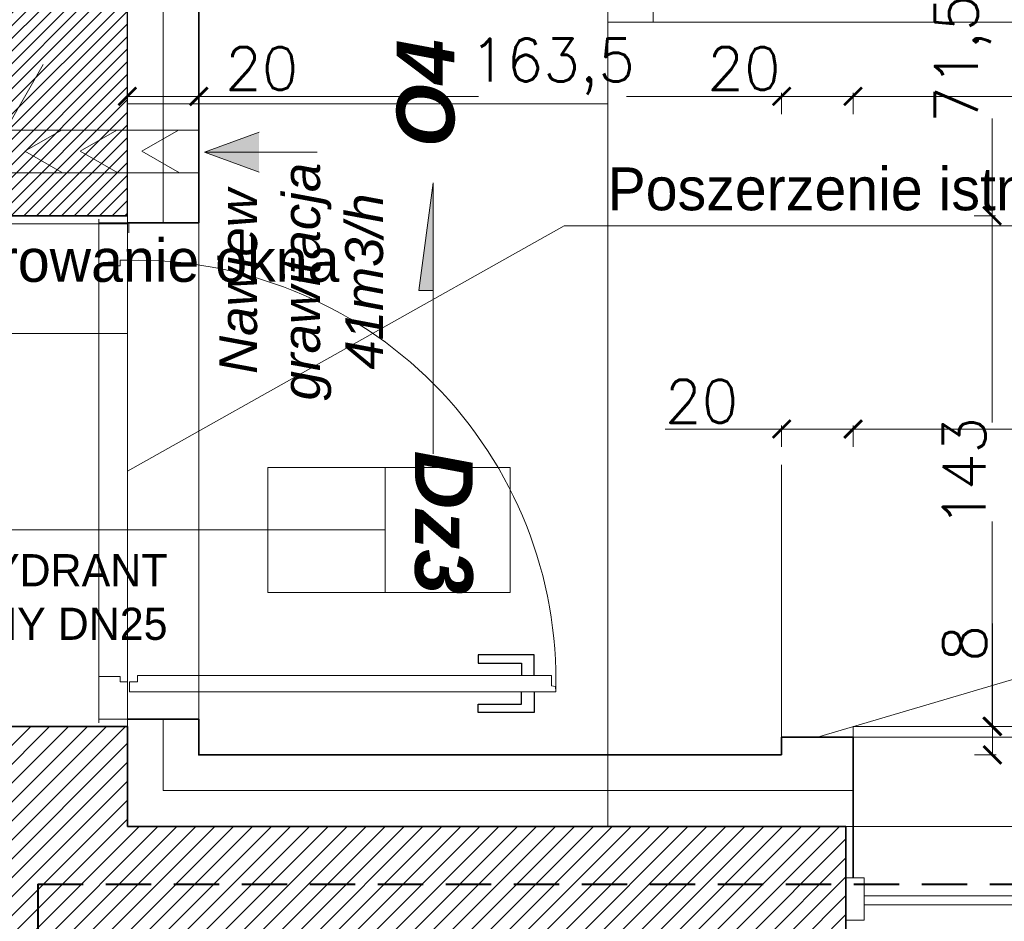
# Model space of a CAD drawing. Header units: millimetres. Extents: x -740 to 33545, y 5178 to 22494.
# Tile 177 of 256: x 9894 to 10170, y 10808 to 11060. Entities that reach past the tile are written whole.
import ezdxf
from ezdxf.lldxf.tags import DXFTag

# ---------------------------------------------------------------- set-up
doc = ezdxf.new("R2010")
doc.units = ezdxf.units.MM
doc.header["$MEASUREMENT"] = 0
doc.linetypes.add('DASHED', pattern=[19.05, 12.7, -6.35])
doc.layers.get('Defpoints').update_dxf_attribs({"color": 252})
for name, color, linetype, lineweight in [('_IS_EKO_opis', 7, 'Continuous', 18), ('_IS_EKO_Text_Konstrukcji', 7, 'Continuous', 15), ('_IS_EKO_transfer', 5, 'Continuous', 15), ('_IS_POZA_ZAKRESEM', 2, 'DASHED', 40), ('A_istniejące ściany', 252, 'Continuous', 35), ('A_izolacja', 252, 'Continuous', 9), ('A_l.przerywana', 252, 'ICAD_ISO03W100', 9), ('A_opisy', 252, 'Continuous', 15), ('k_wyburzenia widoczne', 252, 'PNEUMATIC2', 18), ('l. przekrojowa', 252, 'Continuous', 30), ('l.przerywana', 252, 'ICAD_ISO03W100', 5), ('l.widokowa', 252, 'Continuous', 15), ('l.wypełnien', 252, 'Continuous', 5), ('Nowe_820-G Rysunki Obrazki_Nr_pióra__23', 252, 'Continuous', 15), ('wymiarowanie', 252, 'Continuous', 9)]:
    doc.layers.add(name, color=color, linetype=linetype, lineweight=lineweight)
doc.layers.add('stolarka', color=252, linetype='Continuous')
doc.styles.add('ARIALL', font='GOTHIC.TTF', dxfattribs={"height": 40})
doc.styles.add('ROMANS', font='romans')
doc.styles.add('styl2', font='simplex.shx')
doc.linetypes.add('BATTING', pattern='A,0.00254,-2.54,[134,ltypeshp.shx,S=2.54,R=0,X=-2.54,Y=0],-5.08,[134,ltypeshp.shx,S=2.54,R=180,X=2.54,Y=0],-2.54', length=10.16254)
tags = doc.linetypes.add('ICAD_ISO03W100', pattern=[30, 12, -18]).pattern_tags.tags
tags[6:7] = [DXFTag(74, 4), DXFTag(75, 0), DXFTag(340, '0'), DXFTag(46, 1.0), DXFTag(50, 0.0), DXFTag(44, 0.0), DXFTag(45, 0.0)]
tags[4:5] = [DXFTag(74, 4), DXFTag(75, 0), DXFTag(340, '0'), DXFTag(46, 1.0), DXFTag(50, 0.0), DXFTag(44, 0.0), DXFTag(45, 0.0)]
doc.linetypes.add('PNEUMATIC2', pattern='A,0.5,-0.25,["//",Standard,S=0.2,R=0,X=-0.1,Y=-0.1],-0.25', length=1)
tags = doc.linetypes.add('SOLID', pattern=[10, 10, 0]).pattern_tags.tags
tags[6:7] = [DXFTag(74, 4), DXFTag(75, 0), DXFTag(340, '0'), DXFTag(46, 0.0), DXFTag(50, 0.0), DXFTag(44, 0.0), DXFTag(45, 0.0)]
tags[4:5] = [DXFTag(74, 4), DXFTag(75, 0), DXFTag(340, '0'), DXFTag(46, 0.0), DXFTag(50, 0.0), DXFTag(44, 0.0), DXFTag(45, 0.0)]
doc.dimstyles.new('Skala 1-50', dxfattribs={"dimtxt": 12, "dimasz": 5, "dimexe": 1, "dimexo": 1, "dimgap": 1.5, "dimtad": 1, "dimdec": 1, "dimrnd": 0.5, "dimtxsty": 'styl2', "dimblk": 'ARCHTICK', "dimcen": 5, "dimadec": 0, "dimazin": 0, "dimtfac": 1, "dimtdec": 1, "dimtmove": 1, "dimatfit": 3, "dimldrblk": 'ARCHTICK', "dimfxl": 0, "dimlwd": -1, "dimlwe": -1, "dimarcsym": 0})

# ---------------------------------------------------------------- blocks, each defined once
blk = doc.blocks.new('_ArchTick')
at = {"color": 0, "linetype": 'ByBlock', "const_width": 0.15}
blk.add_lwpolyline([(-0.5, -0.5), (0.5, 0.5)], dxfattribs=at)
blk = doc.blocks.new('*D1892')
at = {"layer": 'Defpoints', "color": 0}
for p in [(10127.49, 10945.57), (10107.49, 10859.32), (10127.49, 10859.32)]:
    blk.add_point(p, dxfattribs=at)
at = {"layer": 'wymiarowanie', "color": 0}
for p, q in [((10107.49, 10945.57), (10074.83, 10945.57)), ((10107.49, 10940.57), (10107.49, 10946.57)), ((10107.49, 10945.57), (10127.49, 10945.57)), ((10127.49, 10940.57), (10127.49, 10946.57))]:
    blk.add_line(p, q, dxfattribs=at)
at = {"layer": 'wymiarowanie', "color": 0, "xscale": 5, "yscale": 5, "zscale": 5, "rotation": 180}
blk.add_blockref('_ArchTick', (10107.49, 10945.57), dxfattribs=at)
at = {"layer": 'wymiarowanie', "color": 0, "xscale": 5, "yscale": 5, "zscale": 5}
blk.add_blockref('_ArchTick', (10127.49, 10945.57), dxfattribs=at)
at = {"layer": 'wymiarowanie', "color": 0, "insert": (10085.07, 10953.37), "char_height": 12, "attachment_point": 5, "style": 'styl2'}
blk.add_mtext('20', dxfattribs=at)
blk = doc.blocks.new('*D1893')
at = {"layer": 'Defpoints', "color": 0}
for p in [(10641.65, 10945.57), (10127.49, 10859.32), (10641.65, 10859.32)]:
    blk.add_point(p, dxfattribs=at)
at = {"layer": 'wymiarowanie', "color": 0}
for p, q in [((10127.49, 10940.57), (10127.49, 10946.57)), ((10127.49, 10945.57), (10641.65, 10945.57)), ((10641.65, 10940.57), (10641.65, 10946.57))]:
    blk.add_line(p, q, dxfattribs=at)
at = {"layer": 'wymiarowanie', "color": 0, "xscale": 5, "yscale": 5, "zscale": 5, "rotation": 180}
blk.add_blockref('_ArchTick', (10127.49, 10945.57), dxfattribs=at)
at = {"layer": 'wymiarowanie', "color": 0, "xscale": 5, "yscale": 5, "zscale": 5}
blk.add_blockref('_ArchTick', (10641.65, 10945.57), dxfattribs=at)
at = {"layer": 'wymiarowanie', "color": 0, "insert": (10384.57, 10953.37), "char_height": 12, "attachment_point": 5, "style": 'styl2'}
blk.add_mtext('514', dxfattribs=at)
blk = doc.blocks.new('*D2101')
at = {"layer": 'Defpoints', "color": 0}
for p in [(10034.96, 11076.99), (9924.19, 11005.32), (10166.44, 11005.32)]:
    blk.add_point(p, dxfattribs=at)
at = {"layer": 'wymiarowanie', "color": 0}
for p, q in [((10161.44, 11076.99), (10167.44, 11076.99)), ((10166.44, 11076.99), (10166.44, 11066)), ((10166.44, 11005.32), (10166.44, 11032.56)), ((10161.44, 11005.32), (10167.44, 11005.32))]:
    blk.add_line(p, q, dxfattribs=at)
at = {"layer": 'wymiarowanie', "color": 0, "xscale": 5, "yscale": 5, "zscale": 5}
for p, rotation in [((10166.44, 11076.99), 90), ((10166.44, 11005.32), 270)]:
    blk.add_blockref('_ArchTick', p, dxfattribs=dict(at, rotation=rotation))
at = {"layer": 'wymiarowanie', "color": 0, "insert": (10158.25, 11049.28), "char_height": 12, "attachment_point": 5, "rotation": 90, "style": 'styl2'}
blk.add_mtext('71,5', dxfattribs=at)
blk = doc.blocks.new('*D2103')
at = {"layer": 'Defpoints', "color": 0}
for p in [(9920.73, 11005.32), (9924.19, 10862.32), (10166.44, 10862.32)]:
    blk.add_point(p, dxfattribs=at)
at = {"layer": 'wymiarowanie', "color": 0}
for p, q in [((10161.44, 11005.32), (10167.44, 11005.32)), ((10166.44, 11005.32), (10166.44, 10947.43)), ((10166.44, 10862.32), (10166.44, 10919.7)), ((10161.44, 10862.32), (10167.44, 10862.32))]:
    blk.add_line(p, q, dxfattribs=at)
at = {"layer": 'wymiarowanie', "color": 0, "xscale": 5, "yscale": 5, "zscale": 5}
for p, rotation in [((10166.44, 11005.32), 90), ((10166.44, 10862.32), 270)]:
    blk.add_blockref('_ArchTick', p, dxfattribs=dict(at, rotation=rotation))
at = {"layer": 'wymiarowanie', "color": 0, "insert": (10158.64, 10933.56), "char_height": 12, "attachment_point": 5, "rotation": 90, "style": 'styl2'}
blk.add_mtext('143', dxfattribs=at)
blk = doc.blocks.new('*D2104')
at = {"layer": 'Defpoints', "color": 0}
for p in [(9924.19, 10862.32), (10041.42, 10854.32), (10166.55, 10854.32)]:
    blk.add_point(p, dxfattribs=at)
at = {"layer": 'wymiarowanie', "color": 0}
for p, q in [((10166.55, 10862.32), (10166.55, 10891.13)), ((10161.55, 10862.32), (10167.55, 10862.32)), ((10166.55, 10862.32), (10166.55, 10854.32)), ((10161.55, 10854.32), (10167.55, 10854.32))]:
    blk.add_line(p, q, dxfattribs=at)
at = {"layer": 'wymiarowanie', "color": 0, "xscale": 5, "yscale": 5, "zscale": 5}
for p, rotation in [((10166.55, 10862.32), 90), ((10166.55, 10854.32), 270)]:
    blk.add_blockref('_ArchTick', p, dxfattribs=dict(at, rotation=rotation))
at = {"layer": 'wymiarowanie', "color": 0, "insert": (10158.75, 10885.58), "char_height": 12, "attachment_point": 5, "rotation": 90, "style": 'styl2'}
blk.add_mtext('8', dxfattribs=at)
blk = doc.blocks.new('*D2106')
at = {"layer": 'Defpoints', "color": 0}
for p in [(10166.44, 11368.7), (10174.99, 10854.32), (10186.5, 10854.32)]:
    blk.add_point(p, dxfattribs=at)
at = {"layer": 'wymiarowanie', "color": 0}
for p, q in [((10181.5, 11368.7), (10187.5, 11368.7)), ((10186.5, 11368.7), (10186.5, 10854.32)), ((10181.5, 10854.32), (10187.5, 10854.32))]:
    blk.add_line(p, q, dxfattribs=at)
at = {"layer": 'wymiarowanie', "color": 0, "xscale": 5, "yscale": 5, "zscale": 5}
for p, rotation in [((10186.5, 11368.7), 90), ((10186.5, 10854.32), 270)]:
    blk.add_blockref('_ArchTick', p, dxfattribs=dict(at, rotation=rotation))
at = {"layer": 'wymiarowanie', "color": 0, "insert": (10178.15, 11111.51), "char_height": 12, "attachment_point": 5, "rotation": 90, "style": 'styl2'}
blk.add_mtext('514,5', dxfattribs=at)
blk = doc.blocks.new('*D2112')
at = {"layer": 'Defpoints', "color": 0}
for p in [(9944.19, 11038.75), (9924.19, 10996.46), (9944.19, 10987.69)]:
    blk.add_point(p, dxfattribs=at)
at = {"layer": 'wymiarowanie', "color": 0}
for p, q in [((9924.19, 11033.75), (9924.19, 11039.75)), ((9944.19, 11033.75), (9944.19, 11039.75)), ((9924.19, 11038.75), (9944.19, 11038.75)), ((9944.19, 11038.75), (9972.07, 11038.75))]:
    blk.add_line(p, q, dxfattribs=at)
at = {"layer": 'wymiarowanie', "color": 0, "xscale": 5, "yscale": 5, "zscale": 5, "rotation": 180}
blk.add_blockref('_ArchTick', (9924.19, 11038.75), dxfattribs=at)
at = {"layer": 'wymiarowanie', "color": 0, "xscale": 5, "yscale": 5, "zscale": 5}
blk.add_blockref('_ArchTick', (9944.19, 11038.75), dxfattribs=at)
at = {"layer": 'wymiarowanie', "color": 0, "insert": (9961.83, 11046.55), "char_height": 12, "attachment_point": 5, "style": 'styl2'}
blk.add_mtext('20', dxfattribs=at)
blk = doc.blocks.new('*D2113')
at = {"layer": 'Defpoints', "color": 0}
for p in [(10107.49, 11038.75), (9944.19, 10987.69), (10107.49, 10935.57)]:
    blk.add_point(p, dxfattribs=at)
at = {"layer": 'wymiarowanie', "color": 0}
for p, q in [((9944.19, 11033.75), (9944.19, 11039.75)), ((10107.49, 11033.75), (10107.49, 11039.75)), ((9944.19, 11038.75), (10022.52, 11038.75)), ((10107.49, 11038.75), (10064.03, 11038.75))]:
    blk.add_line(p, q, dxfattribs=at)
at = {"layer": 'wymiarowanie', "color": 0, "xscale": 5, "yscale": 5, "zscale": 5, "rotation": 180}
blk.add_blockref('_ArchTick', (9944.19, 11038.75), dxfattribs=at)
at = {"layer": 'wymiarowanie', "color": 0, "xscale": 5, "yscale": 5, "zscale": 5}
blk.add_blockref('_ArchTick', (10107.49, 11038.75), dxfattribs=at)
at = {"layer": 'wymiarowanie', "color": 0, "insert": (10043.27, 11047.09), "char_height": 12, "attachment_point": 5, "style": 'styl2'}
blk.add_mtext('163,5', dxfattribs=at)
blk = doc.blocks.new('*D2114')
at = {"layer": 'Defpoints', "color": 0}
for p in [(10127.49, 11038.75), (10107.49, 10935.57), (10127.49, 10935.57)]:
    blk.add_point(p, dxfattribs=at)
at = {"layer": 'wymiarowanie', "color": 0}
for p, q in [((10107.49, 11033.75), (10107.49, 11039.75)), ((10127.49, 11033.75), (10127.49, 11039.75)), ((10107.49, 11038.75), (10127.49, 11038.75))]:
    blk.add_line(p, q, dxfattribs=at)
at = {"layer": 'wymiarowanie', "color": 0, "xscale": 5, "yscale": 5, "zscale": 5, "rotation": 180}
blk.add_blockref('_ArchTick', (10107.49, 11038.75), dxfattribs=at)
at = {"layer": 'wymiarowanie', "color": 0, "xscale": 5, "yscale": 5, "zscale": 5}
blk.add_blockref('_ArchTick', (10127.49, 11038.75), dxfattribs=at)
at = {"layer": 'wymiarowanie', "color": 0, "insert": (10096.94, 11046.55), "char_height": 12, "attachment_point": 5, "style": 'styl2'}
blk.add_mtext('20', dxfattribs=at)
blk = doc.blocks.new('*D2115')
at = {"layer": 'Defpoints', "color": 0}
for p in [(10278.43, 11038.75), (10127.49, 10935.57), (10278.43, 10854.32)]:
    blk.add_point(p, dxfattribs=at)
at = {"layer": 'wymiarowanie', "color": 0}
for p, q in [((10127.49, 11033.75), (10127.49, 11039.75)), ((10278.43, 11033.75), (10278.43, 11039.75)), ((10127.49, 11038.75), (10278.43, 11038.75))]:
    blk.add_line(p, q, dxfattribs=at)
at = {"layer": 'wymiarowanie', "color": 0, "xscale": 5, "yscale": 5, "zscale": 5, "rotation": 180}
blk.add_blockref('_ArchTick', (10127.49, 11038.75), dxfattribs=at)
at = {"layer": 'wymiarowanie', "color": 0, "xscale": 5, "yscale": 5, "zscale": 5}
blk.add_blockref('_ArchTick', (10278.43, 11038.75), dxfattribs=at)
at = {"layer": 'wymiarowanie', "color": 0, "insert": (10202.96, 11046.4), "char_height": 12, "attachment_point": 5, "style": 'styl2'}
blk.add_mtext('151', dxfattribs=at)

msp = doc.modelspace()

# ---------------------------------------------------------------- hatches: boundary and pattern name
at = {"layer": '_IS_EKO_opis'}
for points in [[(9961.07, 11023.12), (9961.07, 11028.75), (9945.77, 11023.12)], [(9961.07, 11017.48), (9961.07, 11023.12), (9945.77, 11023.12)]]:
    msp.add_hatch(color=256, dxfattribs=at).paths.add_polyline_path(points)
at = {"layer": 'l.wypełnien'}
h = msp.add_hatch(dxfattribs=at)
h.set_pattern_fill('ANSI31', color=256, scale=20, style=0)
h.paths.add_polyline_path([(9879.19, 11078.49), (9879.19, 11005.32), (9924.19, 11005.32), (9924.19, 11078.49), (9879.19, 11078.49)])
h = msp.add_hatch(dxfattribs=at)
h.set_pattern_fill('ANSI31', color=256, scale=30, style=0)
h.paths.add_polyline_path([(8887.19, 10284.84), (8887.19, 10539.8), (8932.19, 10539.8), (8932.19, 10402.52), (9059.57, 10402.52), (9368.19, 10402.52), (9394.23, 10402.52), (9416.72, 10402.52), (9416.72, 10359.34), (9405.31, 10359.34), (9376.25, 10359.34), (8932.19, 10359.34), (8932.19, 10284.84)])
h.paths.add_polyline_path([(9871.19, 10801.99), (9871.19, 10791.99), (9878.23, 10791.99), (9890.23, 10791.99), (10052.23, 10791.99), (10052.23, 10564.52), (10066.23, 10564.52), (10066.23, 10706), (10066.23, 10711.93), (10066.23, 10711.98), (10066.23, 10728.73), (10066.23, 10765.23), (10066.23, 10776), (10066.23, 10781.93), (10066.23, 10781.98), (10066.23, 10781.93), (10066.23, 10776), (10066.22, 10776), (10066.23, 10781.93), (10066.23, 10781.98), (10066.23, 10791.99), (10125.49, 10791.99), (10125.49, 10808.08), (10125.49, 10819.93), (10125.49, 10834.32), (10058.81, 10834.32), (9924.19, 10834.32), (9924.19, 10862.32), (9879.19, 10862.32), (9879.19, 10834.32), (9871.19, 10834.32), (9871.19, 10801.99)])
h.paths.add_polyline_path([(9570.47, 10794.52), (9731.23, 10794.52), (9731.23, 10731.52), (9748.23, 10731.52), (9748.23, 10793.99), (9768.19, 10793.99), (9768.19, 10801.99), (9781.19, 10801.99), (9781.19, 10834.32), (9769.78, 10834.32), (9645.19, 10834.32), (9645.19, 10833.52), (9604.19, 10833.52), (9570.47, 10833.52)])
h.paths.add_polyline_path([(9394.23, 10794.52), (9428.47, 10794.52), (9428.47, 10833.52), (9388.19, 10833.52), (9388.19, 10794.52), (9394.23, 10794.52)])
h.paths.add_polyline_path([(9428.47, 10794.52), (9428.47, 10833.52), (9448.47, 10833.52), (9448.47, 10794.52)])
h.paths.add_polyline_path([(9550.47, 10794.52), (9570.47, 10794.52), (9570.47, 10833.52), (9550.47, 10833.52)])
h.paths.add_polyline_path([(9368.19, 10794.52), (9388.19, 10794.52), (9388.19, 10833.52), (9368.19, 10833.52)])
h.paths.add_polyline_path([(9604.19, 10833.52), (9604.19, 10849.32), (9645.19, 10849.32), (9645.19, 10833.52)])
h.paths.add_polyline_path([(9368.19, 10422.52), (9368.19, 10402.52), (9394.23, 10402.52), (9394.23, 10422.52)])
h.paths.add_polyline_path([(9368.19, 10774.52), (9394.23, 10774.52), (9394.23, 10794.52), (9368.19, 10794.52)])
at = {"layer": 'wymiarowanie'}
msp.add_hatch(color=256, dxfattribs=at).paths.add_polyline_path([(10005.88, 10984.37), (10009.82, 11014.57), (10009.82, 10984.37)])

# ---------------------------------------------------------------- linework, layer by layer
at = {"layer": '_IS_EKO_opis'}
for p, q in [((9945.77, 11023.12), (9961.07, 11028.75)), ((9977.36, 11023.12), (9945.77, 11023.12)), ((9945.77, 11023.12), (9961.07, 11017.48))]:
    msp.add_line(p, q, dxfattribs=at)
at = {"layer": '_IS_EKO_transfer', "color": 5, "lineweight": 15, "ltscale": 5}
for p, q in [((9896.19, 11029.32), (9879.19, 11029.32)), ((9905.7, 11029.32), (9895.46, 11023.41)), ((9944.19, 11029.32), (9896.19, 11029.32)), ((9921.2, 11029.32), (9910.96, 11023.41)), ((9938.5, 11029.32), (9928.26, 11023.41)), ((9944.19, 11029.32), (9944.19, 11017.32)), ((9906, 11017.32), (9895.46, 11023.41)), ((9921.51, 11017.32), (9910.96, 11023.41)), ((9938.81, 11017.32), (9928.26, 11023.41)), ((9879.19, 11017.32), (9944.19, 11017.32))]:
    msp.add_line(p, q, dxfattribs=at)
at = {"layer": '_IS_POZA_ZAKRESEM'}
for q in [(9899.13, 10380.33), (11152.06, 10818.16)]:
    msp.add_line((9899.13, 10818.16), q, dxfattribs=at)
at = {"layer": 'A_istniejące ściany'}
for points in [[(9924.19, 11005.32), (9879.19, 11005.32)], [(9924.19, 10862.32), (9879.19, 10862.32)], [(9924.19, 10834.32), (9924.19, 10862.32)], [(10125.49, 10834.32), (9924.19, 10834.32)], [(9924.19, 10834.32), (10041.87, 10834.32)], [(10125.49, 10791.99), (10125.49, 10834.32)], [(10125.49, 10834.32), (10125.49, 10819.93)], [(10125.49, 10808.08), (10125.49, 10791.99)]]:
    msp.add_lwpolyline(points, dxfattribs=at)
at = {"layer": 'A_izolacja', "lineweight": 35}
for p, q in [((9924.19, 11003.32), (9944.19, 11003.32)), ((9924.19, 10864.32), (9944.19, 10864.32)), ((10127.49, 10819.93), (10127.49, 10854.32))]:
    msp.add_line(p, q, dxfattribs=at)
at = {"layer": 'A_izolacja', "linetype": 'BATTING', "ltscale": 0.1}
for points in [[(9934.19, 11003.32), (9934.19, 11160.89)], [(10127.49, 10844.32), (9934.19, 10844.32), (9934.19, 10864.32)]]:
    msp.add_lwpolyline(points, dxfattribs=at)
at = {"layer": 'A_izolacja', "lineweight": 35}
for points in [[(9944.19, 11003.32), (9944.19, 11160.89)], [(10107.49, 10854.32), (9944.19, 10854.32), (9944.19, 10864.32)], [(10127.49, 10854.32), (10127.49, 10856.32), (10127.49, 10859.32), (10107.49, 10859.32), (10107.49, 10854.32)]]:
    msp.add_lwpolyline(points, dxfattribs=at)
at = {"layer": 'A_l.przerywana', "ltscale": 0.3}
msp.add_line((9944.19, 11003.32), (9944.19, 10864.32), dxfattribs=at)
for points in [[(9924.19, 11078.59), (9924.19, 11003.15)], [(10125.49, 10834.32), (10280.43, 10834.32)], [(10125.49, 10834.32), (10280.43, 10834.32)]]:
    msp.add_lwpolyline(points, dxfattribs=at)
at = {"layer": 'A_opisy'}
msp.add_line((9857.45, 10917.32), (9990.92, 10917.32), dxfattribs=at)
at = {"layer": 'A_opisy', "ltscale": 0.3}
for points in [[(9963.53, 10934.85), (9996.4, 10934.85), (9996.4, 10917.32), (9963.53, 10917.32)], [(9996.4, 10899.8), (10031.46, 10899.8), (10031.46, 10934.85), (9996.4, 10934.85)], [(9963.53, 10917.32), (9996.4, 10917.32), (9996.4, 10899.8), (9963.53, 10899.8)]]:
    msp.add_lwpolyline(points, close=True, dxfattribs=at)
at = {"layer": 'k_wyburzenia widoczne', "ltscale": 20}
for points in [[(10058.81, 11059.54), (10058.81, 11176.38)], [(10071.51, 11059.54), (10071.51, 11176.38)], [(10312.81, 11059.54), (10058.81, 11059.54)], [(10058.81, 11059.54), (10058.81, 10834.32)], [(10058.81, 11036.68), (9924.19, 11036.68)]]:
    msp.add_lwpolyline(points, dxfattribs=at)
at = {"layer": 'k_wyburzenia widoczne', "ltscale": 15}
for points in [[(9924.19, 11003.05), (9879.19, 11003.05)], [(9924.19, 11003.05), (9924.19, 10972.32)], [(9924.19, 10996.04), (9924.19, 10996.88)], [(9924.19, 10996.88), (9924.19, 10996.04)], [(9924.19, 10996.04), (9924.19, 10996.88)], [(9924.19, 10996.88), (9924.19, 10996.04)], [(9924.19, 10996.04), (9924.19, 10995.19)], [(9924.19, 10995.19), (9924.19, 10996.04)], [(9924.19, 10996.04), (9924.19, 10995.19)], [(9924.19, 10995.19), (9924.19, 10996.04)], [(9879.19, 10972.32), (9924.19, 10972.32)]]:
    msp.add_lwpolyline(points, dxfattribs=at)
at = {"layer": 'k_wyburzenia widoczne', "linetype": 'Continuous', "lineweight": 13, "ltscale": 15}
msp.add_lwpolyline([(9924.57, 11003.05), (9924.57, 11000.55)], dxfattribs=at)
at = {"layer": 'l. przekrojowa'}
msp.add_lwpolyline([(9879.19, 11078.49), (9879.19, 11005.32), (9924.19, 11005.32), (9924.19, 11078.49)], dxfattribs=at)
at = {"layer": 'l.przerywana', "ltscale": 0.3}
msp.add_line((10641.65, 10859.32), (10127.49, 10859.32), dxfattribs=at)
msp.add_lwpolyline([(9916.19, 10864.32), (9916.19, 11003.32), (9924.19, 11003.32), (9924.19, 10864.32)], close=True, dxfattribs=at)
at = {"layer": 'l.przerywana', "lineweight": 13, "ltscale": 0.3}
msp.add_lwpolyline([(9924.19, 10836.02), (9924.19, 10974.02)], dxfattribs=at)
at = {"layer": 'l.widokowa'}
msp.add_lwpolyline([(10641.65, 10859.32), (10641.65, 10862.32), (10127.49, 10862.32), (10127.49, 10859.32)], dxfattribs=at)
at = {"layer": 'l.wypełnien'}
msp.add_line((9924.19, 10933.82), (10046.55, 11002.5), dxfattribs=at)
at = {"layer": 'Nowe_820-G Rysunki Obrazki_Nr_pióra__23', "linetype": 'Continuous', "lineweight": 15}
for points in [[(10130.57, 10819.93), (10125.49, 10819.93)], [(10125.49, 10819.93), (10125.49, 10808.08)], [(10130.57, 10808.08), (10130.57, 10819.93)], [(10200.85, 10814.85), (10130.57, 10814.85)], [(10130.57, 10814.85), (10130.57, 10812.31)], [(10130.57, 10812.31), (10200.85, 10812.31)], [(10125.49, 10808.08), (10130.57, 10808.08)]]:
    msp.add_lwpolyline(points, dxfattribs=at)
at = {"layer": 'stolarka', "lineweight": 9}
for p, q in [((9916.19, 11004.32), (9916.19, 10991.32)), ((9924.19, 11003.32), (9916.19, 11003.32)), ((9924.19, 10992.84), (9924.19, 11004.32)), ((9922.21, 10991.32), (9922.21, 10992.84)), ((9922.21, 10992.84), (9924.19, 10992.84)), ((9916.19, 10991.32), (9922.21, 10991.32)), ((9916.19, 10863.32), (9916.19, 10876.32)), ((9916.19, 10876.32), (9922.21, 10876.32)), ((9922.21, 10876.32), (9922.21, 10874.81)), ((10043.03, 10876.55), (9927.06, 10876.55)), ((9927.06, 10876.55), (9927.06, 10874.81)), ((10043.03, 10873.71), (10043.03, 10876.55)), ((9922.21, 10874.81), (9924.19, 10874.81)), ((9924.19, 10874.81), (9924.19, 10863.32)), ((9924.76, 10874.81), (9924.76, 10872.02)), ((9927.06, 10874.81), (9924.76, 10874.81)), ((10044.17, 10873.53), (10043.03, 10873.71)), ((10044.19, 10872.02), (10044.17, 10873.53)), ((9924.76, 10872.02), (10044.19, 10872.02)), ((9924.19, 10864.32), (9916.19, 10864.32))]:
    msp.add_line(p, q, dxfattribs=at)
at = {"layer": 'stolarka'}
for p, q in [((10038.12, 10882.35), (10022.45, 10882.35)), ((10022.45, 10882.35), (10022.45, 10880.03)), ((10038.12, 10876.55), (10038.12, 10882.35)), ((10022.45, 10880.03), (10034.64, 10880.03)), ((10034.64, 10880.03), (10034.64, 10876.55)), ((10034.64, 10868.54), (10034.64, 10872.02)), ((10038.12, 10872.02), (10038.12, 10866.22)), ((10022.45, 10866.22), (10022.45, 10868.54)), ((10022.45, 10868.54), (10034.64, 10868.54)), ((10038.12, 10866.22), (10022.45, 10866.22))]:
    msp.add_line(p, q, dxfattribs=at)
at = {"layer": 'stolarka', "linetype": 'ICAD_ISO03W100', "lineweight": 13, "ltscale": 0.3}
msp.add_arc((9926.67, 10875.3), 117.56, 358.4014, 91.2108, dxfattribs=at)
at = {"layer": 'wymiarowanie'}
for p, q in [((9863.01, 10982.47), (9900.64, 11047.65)), ((10117.49, 10859.32), (10654.04, 11017.27)), ((10009.82, 11014.57), (10005.88, 10984.37)), ((10009.82, 10938.66), (10009.82, 11014.57)), ((10046.55, 11002.5), (10310.21, 11002.5)), ((10005.88, 10984.37), (10009.82, 10984.37))]:
    msp.add_line(p, q, dxfattribs=at)
at = {"layer": 'wymiarowanie', "linetype": 'ICAD_ISO03W100', "ltscale": 0.2}
msp.add_line((10107.49, 10935.57), (10107.49, 10859.32), dxfattribs=at)

# ---------------------------------------------------------------- texts
at = {"layer": '_IS_EKO_Text_Konstrukcji', "linetype": 'SOLID', "lineweight": 15, "insert": (9949.94, 10986.89), "char_height": 10.584, "width": 81.5481, "attachment_point": 2, "rotation": 90}
msp.add_mtext('\\fArial|b0|i1|c238|p34;Nawiew grawitacja\\P41m3/h', dxfattribs=at)
at = {"layer": 'A_opisy', "ltscale": 0.3, "char_height": 16.2, "width": 109.7533, "attachment_point": 9, "style": 'ARIALL'}
for s, insert, rotation in [('{\\fArial|b1|i1|c238|p34;O4}', (10016.05, 11054.73), 90), ('{\\fArial|b1|i1|c238|p34;Dz3}', (10004.54, 10899.31), 270)]:
    msp.add_mtext(s, dxfattribs=dict(at, insert=insert, rotation=rotation))
at = {"layer": 'wymiarowanie', "linetype": 'Continuous', "char_height": 12, "width": 327.6277, "attachment_point": 3, "style": 'ROMANS'}
for s, insert in [('{\\fCentury Gothic|b0|i0|c238|p0;Poszerzenie istniejącego otworu }{\\fCentury Gothic|b0|i0|c238|p0;drzwiowego }\\P{\\fCentury Gothic|b0|i0|c238|p0; }', (10378.02, 11018.85)), ('{\\fCentury Gothic|b0|i0|c238|p0;Zamurowanie okna }\\P{\\fCentury Gothic|b0|i0|c238|p0; }', (9983.61, 10998.82))]:
    msp.add_mtext(s, dxfattribs=dict(at, insert=insert))
at = {"layer": 'wymiarowanie', "insert": (9935.45, 10910.55), "char_height": 9, "width": 232.4726, "attachment_point": 3}
msp.add_mtext('{\\fCentury Gothic|b0|i0|c238|p0;HYDRANT }\\P{\\fCentury Gothic|b0|i0|c238|p0;WEWNĘTRZNY DN25} ', dxfattribs=at)

# ---------------------------------------------------------------- dimensions: what is measured, and where the dimension line sits
at = {"layer": 'wymiarowanie'}
dim = msp.add_linear_dim(base=(10186.5, 10854.32), p1=(10166.44, 11368.7), p2=(10174.99, 10854.32), angle=90, dimstyle='Skala 1-50', dxfattribs=at)
dim.commit()
dim.dimension.update_dxf_attribs({"geometry": '*D2106', "text_midpoint": (10178.15, 11111.51)})
for base, p1, p2, picture, middle in [((10166.44, 11005.32), (10034.96, 11076.99), (9924.19, 11005.32), '*D2101', (10166.44, 11049.28)), ((10166.44, 10862.32), (9920.73, 11005.32), (9924.19, 10862.32), '*D2103', (10166.44, 10933.56)), ((10166.55, 10854.32), (9924.19, 10862.32), (10041.42, 10854.32), '*D2104', (10166.55, 10885.58))]:
    dim = msp.add_linear_dim(base=base, p1=p1, p2=p2, angle=90, dimstyle='Skala 1-50', dxfattribs=at)
    dim.commit()
    dim.dimension.update_dxf_attribs({"geometry": picture, "text_midpoint": middle, "dimtype": 160})
for base, p1, p2, picture, middle in [((9944.19, 11038.75), (9924.19, 10996.46), (9944.19, 10987.69), '*D2112', (9961.83, 11039.49)), ((10107.49, 11038.75), (9944.19, 10987.69), (10107.49, 10935.57), '*D2113', (10043.27, 11038.75)), ((10127.49, 11038.75), (10107.49, 10935.57), (10127.49, 10935.57), '*D2114', (10096.94, 11038.75)), ((10127.49, 10945.57), (10107.49, 10859.32), (10127.49, 10859.32), '*D1892', (10085.07, 10945.57))]:
    dim = msp.add_linear_dim(base=base, p1=p1, p2=p2, dimstyle='Skala 1-50', dxfattribs=at)
    dim.commit()
    dim.dimension.update_dxf_attribs({"geometry": picture, "text_midpoint": middle, "dimtype": 160})
for base, p1, p2, picture, middle in [((10278.43, 11038.75), (10127.49, 10935.57), (10278.43, 10854.32), '*D2115', (10202.96, 11046.4)), ((10641.65, 10945.57), (10127.49, 10859.32), (10641.65, 10859.32), '*D1893', (10384.57, 10953.37))]:
    dim = msp.add_linear_dim(base=base, p1=p1, p2=p2, dimstyle='Skala 1-50', dxfattribs=at)
    dim.commit()
    dim.dimension.update_dxf_attribs({"geometry": picture, "text_midpoint": middle})

doc.saveas('drawing.dxf')
